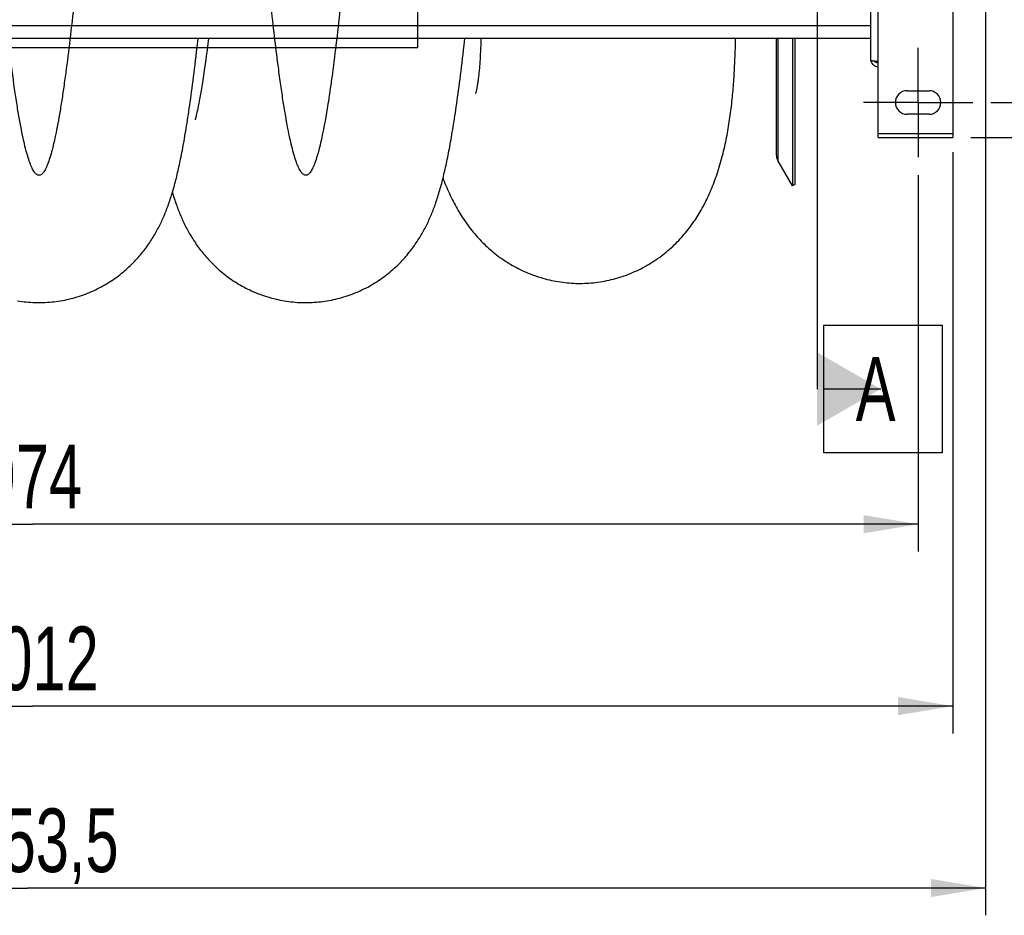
# Model space of a CAD drawing. Extents: x 0 to 420, y -49 to 297.
# Tile 4 of 20: x 189 to 243, y 24 to 73. Entities that reach past the tile are written whole.
import ezdxf

# ---------------------------------------------------------------- set-up
doc = ezdxf.new("R2010")
doc.units = 0
doc.header["$LTSCALE"] = 23.1
doc.linetypes.add('CENTER', pattern=[0.6, 0.375, -0.075, 0.075, -0.075])
doc.layers.get('0').update_dxf_attribs({"linetype": 'CONTINUOUS'})
for name, color, linetype in [('110528_DXF_CONTINUOUS_LINE', 7, 'CONTINUOUS'), ('110528_DXF_DIMENSION', 7, 'CONTINUOUS'), ('110536_DXF_AXIS', 7, 'CONTINUOUS'), ('110536_DXF_CONTINUOUS_LINE', 7, 'CONTINUOUS'), ('110652_DXF_CONTINUOUS_LINE', 7, 'CONTINUOUS'), ('110802_DXF_CONTINUOUS_LINE', 7, 'CONTINUOUS'), ('ASE_85_125-10_DXF_DIMENSIO', 7, 'CONTINUOUS'), ('HOSE_125_10_DXF_CONTINUOUS', 7, 'CONTINUOUS')]:
    doc.layers.add(name, color=color, linetype=linetype)
doc.styles.get("Standard").update_dxf_attribs({"font": 'txt', "width": 0.7})
doc.dimstyles.new('DIMSTYLE_1', dxfattribs={"dimtxt": 3.5, "dimasz": 3, "dimexe": 1.5, "dimexo": 1, "dimgap": 0.875, "dimtad": 1, "dimdec": 3, "dimlfac": 10, "dimtxsty": 'STANDARD', "dimblk": '_ARROW_FILLED', "dimblk1": '_ARROW_FILLED', "dimblk2": '_ARROW_FILLED', "dimcen": 0.09, "dimazin": 3, "dimtp": 1.2, "dimtm": 1.2, "dimtfac": 1, "dimtdec": 3, "dimtofl": 0, "dimtmove": 0, "dimatfit": 3, "dimtolj": 1})
doc.dimstyles.new('DIMSTYLE_2', dxfattribs={"dimtxt": 3.5, "dimasz": 3, "dimexe": 1.5, "dimexo": 1, "dimgap": 0.875, "dimtad": 1, "dimdec": 3, "dimlfac": 10, "dimtxsty": 'STANDARD', "dimblk": '_ARROW_FILLED', "dimblk1": '_ARROW_FILLED', "dimblk2": '_ARROW_FILLED', "dimcen": 0.09, "dimazin": 3, "dimtp": 0.8, "dimtm": 0.8, "dimtfac": 1, "dimtdec": 3, "dimtofl": 0, "dimtmove": 0, "dimatfit": 3, "dimtolj": 1})

# ---------------------------------------------------------------- blocks, each defined once
blk = doc.blocks.new('_ARROW_FILLED')
at = {"color": 0, "linetype": 'BYBLOCK'}
blk.add_solid([(0, 0), (-1, 0.167), (-1, -0.167)], dxfattribs=at)
blk = doc.blocks.new('*D1')
at = {"layer": 'ASE_85_125-10_DXF_DIMENSIO', "color": 2, "linetype": 'CONTINUOUS'}
for p, q in [((136.554, 85.126), (136.554, 23.82)), ((241.904, 79.943), (241.904, 23.82)), ((136.554, 25.32), (189.229, 25.32)), ((241.904, 25.32), (189.229, 25.32))]:
    blk.add_line(p, q, dxfattribs=at)
at = {"layer": 'ASE_85_125-10_DXF_DIMENSIO', "color": 2, "linetype": 'CONTINUOUS', "xscale": 3, "yscale": 3, "zscale": 3, "rotation": 180}
blk.add_blockref('_ARROW_FILLED', (136.554, 25.32), dxfattribs=at)
at = {"layer": 'ASE_85_125-10_DXF_DIMENSIO', "color": 2, "linetype": 'CONTINUOUS', "xscale": 3, "yscale": 3, "zscale": 3}
blk.add_blockref('_ARROW_FILLED', (241.904, 25.32), dxfattribs=at)
at = {"layer": 'ASE_85_125-10_DXF_DIMENSIO', "color": 2, "linetype": 'CONTINUOUS', "insert": (189.229, 29.695), "char_height": 3.5, "width": 21.375, "attachment_point": 2}
blk.add_mtext('1053,5', dxfattribs=at)
blk = doc.blocks.new('*D2')
at = {"layer": 'ASE_85_125-10_DXF_DIMENSIO', "color": 2, "linetype": 'CONTINUOUS'}
for p, q in [((138.904, 65.774), (138.904, 33.82)), ((240.104, 65.774), (240.104, 33.82)), ((138.904, 35.32), (189.504, 35.32)), ((240.104, 35.32), (189.504, 35.32))]:
    blk.add_line(p, q, dxfattribs=at)
at = {"layer": 'ASE_85_125-10_DXF_DIMENSIO', "color": 2, "linetype": 'CONTINUOUS', "xscale": 3, "yscale": 3, "zscale": 3, "rotation": 180}
blk.add_blockref('_ARROW_FILLED', (138.904, 35.32), dxfattribs=at)
at = {"layer": 'ASE_85_125-10_DXF_DIMENSIO', "color": 2, "linetype": 'CONTINUOUS', "xscale": 3, "yscale": 3, "zscale": 3}
blk.add_blockref('_ARROW_FILLED', (240.104, 35.32), dxfattribs=at)
at = {"layer": 'ASE_85_125-10_DXF_DIMENSIO', "color": 2, "linetype": 'CONTINUOUS', "insert": (189.504, 39.695), "char_height": 3.5, "width": 14.25, "attachment_point": 2}
blk.add_mtext('1012', dxfattribs=at)
blk = doc.blocks.new('*D3')
at = {"layer": 'ASE_85_125-10_DXF_DIMENSIO', "color": 2, "linetype": 'CONTINUOUS'}
for p, q in [((140.804, 64.501), (140.804, 43.82)), ((238.204, 64.501), (238.204, 43.82)), ((140.804, 45.32), (189.504, 45.32)), ((238.204, 45.32), (189.504, 45.32))]:
    blk.add_line(p, q, dxfattribs=at)
at = {"layer": 'ASE_85_125-10_DXF_DIMENSIO', "color": 2, "linetype": 'CONTINUOUS', "xscale": 3, "yscale": 3, "zscale": 3, "rotation": 180}
blk.add_blockref('_ARROW_FILLED', (140.804, 45.32), dxfattribs=at)
at = {"layer": 'ASE_85_125-10_DXF_DIMENSIO', "color": 2, "linetype": 'CONTINUOUS', "xscale": 3, "yscale": 3, "zscale": 3}
blk.add_blockref('_ARROW_FILLED', (238.204, 45.32), dxfattribs=at)
at = {"layer": 'ASE_85_125-10_DXF_DIMENSIO', "color": 2, "linetype": 'CONTINUOUS', "insert": (189.504, 49.695), "char_height": 3.5, "width": 12.375, "attachment_point": 2}
blk.add_mtext('974', dxfattribs=at)
blk = doc.blocks.new('*D4')
at = {"layer": 'ASE_85_125-10_DXF_DIMENSIO', "color": 2, "linetype": 'CONTINUOUS'}
for p, q in [((241.104, 121.428), (265.404, 121.428)), ((263.904, 121.428), (263.904, 94.001)), ((263.904, 66.574), (263.904, 94.001)), ((241.104, 66.574), (265.404, 66.574))]:
    blk.add_line(p, q, dxfattribs=at)
at = {"layer": 'ASE_85_125-10_DXF_DIMENSIO', "color": 2, "linetype": 'CONTINUOUS', "xscale": 3, "yscale": 3, "zscale": 3}
for p, rotation in [((263.904, 121.428), 90), ((263.904, 66.574), 270)]:
    blk.add_blockref('_ARROW_FILLED', p, dxfattribs=dict(at, rotation=rotation))
at = {"layer": 'ASE_85_125-10_DXF_DIMENSIO', "color": 2, "linetype": 'CONTINUOUS', "insert": (259.529, 94.001), "char_height": 3.5, "width": 26.25, "attachment_point": 2, "rotation": 90}
blk.add_mtext('548,533', dxfattribs=at)
blk = doc.blocks.new('*D5')
at = {"layer": 'ASE_85_125-10_DXF_DIMENSIO', "color": 2, "linetype": 'CONTINUOUS'}
for p, q in [((242.204, 119.501), (255.404, 119.501)), ((253.904, 119.501), (253.904, 94.001)), ((253.904, 68.501), (253.904, 94.001)), ((242.204, 68.501), (255.404, 68.501))]:
    blk.add_line(p, q, dxfattribs=at)
at = {"layer": 'ASE_85_125-10_DXF_DIMENSIO', "color": 2, "linetype": 'CONTINUOUS', "xscale": 3, "yscale": 3, "zscale": 3}
for p, rotation in [((253.904, 119.501), 90), ((253.904, 68.501), 270)]:
    blk.add_blockref('_ARROW_FILLED', p, dxfattribs=dict(at, rotation=rotation))
at = {"layer": 'ASE_85_125-10_DXF_DIMENSIO', "color": 2, "linetype": 'CONTINUOUS', "insert": (249.529, 94.001), "char_height": 3.5, "width": 10.875, "attachment_point": 2, "rotation": 90}
blk.add_mtext('510', dxfattribs=at)

msp = doc.modelspace()

# ---------------------------------------------------------------- linework, layer by layer
at = {"layer": '110528_DXF_CONTINUOUS_LINE', "color": 7, "linetype": 'CONTINUOUS'}
for p, q in [((230.40135, 72.01069), (230.40135, 65.63499)), ((231.28747, 72.01069), (231.28747, 63.92601)), ((231.28747, 63.92601), (230.48843, 65.30999)), ((231.41737, 64.00101), (231.28747, 63.92601))]:
    msp.add_line(p, q, dxfattribs=at)
at = {"layer": '110528_DXF_CONTINUOUS_LINE', "color": 9, "linetype": 'CONTINUOUS'}
msp.add_line((230.48843, 72.01069), (230.48843, 65.30999), dxfattribs=at)
at = {"layer": '110528_DXF_CONTINUOUS_LINE', "color": 3, "linetype": 'CONTINUOUS'}
msp.add_line((231.41737, 72.01069), (231.41737, 64.00101), dxfattribs=at)
at = {"layer": '110528_DXF_CONTINUOUS_LINE', "color": 7, "linetype": 'CONTINUOUS'}
msp.add_arc((231.05135, 65.63499), 0.65, 180, 210, dxfattribs=at)
at = {"layer": '110528_DXF_DIMENSION', "color": 2, "linetype": 'CONTINUOUS'}
for p, q in [((232.6491, 135.25044), (232.6491, 52.75159)), ((233.0241, 56.25159), (239.5241, 56.25159)), ((233.0241, 49.25159), (233.0241, 56.25159)), ((239.5241, 56.25159), (239.5241, 49.25159)), ((236.1491, 52.75159), (233.0241, 52.75159)), ((239.5241, 49.25159), (233.0241, 49.25159))]:
    msp.add_line(p, q, dxfattribs=at)
msp.add_solid([(232.6491, 50.73086), (232.6491, 54.77232), (236.1491, 52.75159)], dxfattribs=at)
at = {"layer": '110536_DXF_AXIS', "color": 7, "linetype": 'CENTER'}
for q in [(238.2036, 71.50102), (235.20359, 68.50101), (241.20361, 68.50101), (238.2036, 65.501)]:
    msp.add_line((238.2036, 68.50101), q, dxfattribs=at)
at = {"layer": '110536_DXF_CONTINUOUS_LINE', "color": 3, "linetype": 'CONTINUOUS'}
for p, q in [((235.6036, 70.80897), (235.6036, 106.50101)), ((240.1036, 77.79571), (240.1036, 66.57435)), ((236.0036, 66.57435), (236.0036, 70.74876)), ((237.6036, 69.15101), (238.8036, 69.15101)), ((238.8036, 67.85101), (237.6036, 67.85101)), ((236.0036, 66.57436), (240.1036, 66.57436))]:
    msp.add_line(p, q, dxfattribs=at)
at = {"layer": '110536_DXF_CONTINUOUS_LINE', "color": 9, "linetype": 'CONTINUOUS'}
for p, q in [((236.0036, 70.74876), (236.0036, 80.98967)), ((240.1036, 66.77436), (236.0036, 66.77436))]:
    msp.add_line(p, q, dxfattribs=at)
at = {"layer": '110536_DXF_CONTINUOUS_LINE', "color": 3, "linetype": 'CONTINUOUS'}
for centre, radius, start, end in [((235.99505, 70.86635), 0.39145, 189.344649, 190.10915), ((237.6036, 68.50101), 0.65, 90, 270), ((238.8036, 68.50101), 0.65, 270, 90)]:
    msp.add_arc(centre, radius, start, end, dxfattribs=at)
for points, knots in [([(236.0036, 70.74876), (235.95256, 70.75365), (235.87841, 70.76074), (235.7842, 70.77084), (235.72417, 70.77822), (235.67541, 70.78521), (235.63768, 70.79277), (235.61641, 70.79835), (235.6036, 70.80538), (235.6036, 70.80897)], [0, 0, 0, 0, 0.37771184, 0.54853637, 0.69852876, 0.82207755, 0.91471109, 0.97358369, 1, 1, 1, 1]), ([(235.60967, 70.79764), (235.61772, 70.7525), (235.6502, 70.66417), (235.74144, 70.55696), (235.86405, 70.48694), (235.95731, 70.47077), (236.0036, 70.47077)], [0, 0, 0, 0, 0.24875061, 0.49833507, 0.74886161, 1, 1, 1, 1])]:
    msp.add_open_spline(points, degree=3, knots=knots, dxfattribs=at)
at = {"layer": '110536_DXF_CONTINUOUS_LINE', "color": 7, "linetype": 'CONTINUOUS'}
msp.add_open_spline([(236.0036, 70.66854), (235.96942, 70.66854), (235.90003, 70.68641), (235.84878, 70.7366), (235.83135, 70.76581)], degree=3, knots=[0, 0, 0, 0, 0.50119096, 1, 1, 1, 1], dxfattribs=at)
at = {"layer": '110652_DXF_CONTINUOUS_LINE', "color": 9, "linetype": 'CONTINUOUS'}
for q in [(210.70135, 96.1832), (148.40135, 71.50101)]:
    msp.add_line((210.70135, 71.50101), q, dxfattribs=at)
at = {"layer": '110652_DXF_CONTINUOUS_LINE', "color": 3, "linetype": 'CONTINUOUS'}
msp.add_line((199.11784, 71.50101), (198.55624, 71.50101), dxfattribs=at)
at = {"layer": '110802_DXF_CONTINUOUS_LINE', "color": 9, "linetype": 'CONTINUOUS'}
msp.add_line((235.6036, 72.71069), (143.4036, 72.71069), dxfattribs=at)
at = {"layer": '110802_DXF_CONTINUOUS_LINE', "color": 7, "linetype": 'CONTINUOUS'}
msp.add_line((235.6036, 72.01069), (143.4036, 72.01069), dxfattribs=at)
at = {"layer": 'HOSE_125_10_DXF_CONTINUOUS', "color": 9, "linetype": 'CONTINUOUS'}
for q in [(210.70135, 96.1832), (148.40135, 71.50101)]:
    msp.add_line((210.70135, 71.50101), q, dxfattribs=at)
at = {"layer": 'HOSE_125_10_DXF_CONTINUOUS', "color": 7, "linetype": 'CONTINUOUS'}
for p, q in [((199.18282, 72.01069), (199.14781, 71.73342)), ((214.16382, 72.01069), (214.15868, 71.8485)), ((228.16227, 71.75499), (228.16885, 72.01069)), ((199.14781, 71.73342), (199.10191, 71.37875)), ((214.14424, 71.46722), (214.13662, 71.29764)), ((214.15164, 71.65053), (214.14424, 71.46722)), ((214.15868, 71.8485), (214.15164, 71.65053)), ((199.05682, 71.03983), (199.01271, 70.71759)), ((199.10191, 71.37875), (199.05682, 71.03983)), ((214.1208, 70.99562), (214.11295, 70.86376)), ((214.12879, 71.14109), (214.1208, 70.99562)), ((214.13662, 71.29764), (214.12879, 71.14109)), ((198.96969, 70.41248), (198.92797, 70.12531)), ((199.01271, 70.71759), (198.96969, 70.41248)), ((214.07858, 70.39405), (214.06921, 70.28709)), ((214.08717, 70.49858), (214.07858, 70.39405)), ((214.09504, 70.60177), (214.08717, 70.49858)), ((214.10528, 70.74633), (214.09504, 70.60177)), ((214.11295, 70.86376), (214.10528, 70.74633)), ((198.88769, 69.85644), (198.84892, 69.6056)), ((198.92797, 70.12531), (198.88769, 69.85644)), ((214.0275, 69.88894), (214.02001, 69.82796)), ((214.0348, 69.95118), (214.0275, 69.88894)), ((214.04213, 70.01653), (214.0348, 69.95118)), ((214.0493, 70.08321), (214.04213, 70.01653)), ((214.05623, 70.15065), (214.0493, 70.08321)), ((214.06278, 70.21767), (214.05623, 70.15065)), ((214.06921, 70.28709), (214.06278, 70.21767)), ((198.81169, 69.37227), (198.77596, 69.15546)), ((198.84892, 69.6056), (198.81169, 69.37227)), ((213.94567, 69.34245), (213.93713, 69.29761)), ((213.95414, 69.38871), (213.94567, 69.34245)), ((213.96246, 69.43616), (213.95414, 69.38871)), ((213.97094, 69.48663), (213.96246, 69.43616)), ((213.97939, 69.53912), (213.97094, 69.48663)), ((213.98777, 69.59356), (213.97939, 69.53912)), ((213.99615, 69.65045), (213.98777, 69.59356)), ((214.00433, 69.70864), (213.99615, 69.65045)), ((214.01229, 69.76784), (214.00433, 69.70864)), ((214.02001, 69.82796), (214.01229, 69.76784)), ((198.70916, 68.76938), (198.6782, 68.59939)), ((198.74176, 68.95459), (198.70916, 68.76938)), ((198.77596, 69.15546), (198.74176, 68.95459)), ((213.86838, 69.00193), (213.86753, 68.99918)), ((213.89909, 69.11911), (213.89267, 69.09239)), ((213.90606, 69.14931), (213.89909, 69.11911)), ((213.91351, 69.1828), (213.90606, 69.14931)), ((213.92123, 69.2188), (213.91351, 69.1828)), ((213.9291, 69.25699), (213.92123, 69.2188)), ((213.93713, 69.29761), (213.9291, 69.25699)), ((198.62137, 68.30318), (198.59569, 68.17636)), ((198.64892, 68.44416), (198.62137, 68.30318)), ((198.6782, 68.59939), (198.64892, 68.44416)), ((198.51271, 67.79986), (198.49696, 67.73491)), ((198.53046, 67.87577), (198.51271, 67.79986)), ((198.55021, 67.96334), (198.53046, 67.87577)), ((198.57195, 68.06324), (198.55021, 67.96334)), ((198.59569, 68.17636), (198.57195, 68.06324))]:
    msp.add_line(p, q, dxfattribs=at)
for points in [[(189.86463, 57.50109), (189.96923, 57.50185), (190.08893, 57.50459), (190.20857, 57.50933), (190.32813, 57.51606), (190.44756, 57.52478), (190.56681, 57.53549), (190.68585, 57.54818), (190.80465, 57.56285), (190.92314, 57.57949), (191.04131, 57.59809), (191.15911, 57.61865), (191.27649, 57.64115), (191.39342, 57.66558), (191.50986, 57.69194), (191.62577, 57.7202), (191.7411, 57.75036), (191.85584, 57.78239), (191.96991, 57.81628), (192.0833, 57.85201), (192.19598, 57.88957), (192.30787, 57.92892), (192.41897, 57.97006), (192.52924, 58.01295), (192.6386, 58.05757), (192.74702, 58.10387), (192.85448, 58.15185), (192.96089, 58.20144), (193.06623, 58.25263), (193.17048, 58.30538), (193.27355, 58.35962), (193.37543, 58.41535), (193.47611, 58.47252), (193.57548, 58.53104), (193.67353, 58.59089), (193.77024, 58.65203), (193.8655, 58.71436), (193.95929, 58.77782), (194.05161, 58.84238), (194.14236, 58.90794), (194.23155, 58.97445), (194.31918, 59.04187), (194.40519, 59.11011), (194.48959, 59.17914), (194.57239, 59.24891), (194.65353, 59.31933), (194.73304, 59.39035), (194.81091, 59.46195), (194.88713, 59.53402), (194.96168, 59.60651), (195.03461, 59.67941), (195.10591, 59.75264), (195.17557, 59.82615), (195.24364, 59.89992), (195.3102, 59.97399), (195.37527, 60.0483), (195.43886, 60.12285), (195.50105, 60.19764), (195.56189, 60.27271), (195.62136, 60.34799), (195.67941, 60.42335), (195.7361, 60.4988), (195.79141, 60.57428), (195.84523, 60.64956), (195.89756, 60.72458), (195.94846, 60.79934), (195.99789, 60.87371), (196.0458, 60.94753), (196.09232, 61.02089), (196.1376, 61.09401), (196.18168, 61.16684), (196.2246, 61.2394), (196.26655, 61.31197), (196.30758, 61.38457), (196.34769, 61.45717), (196.38704, 61.53003), (196.42567, 61.6032), (196.46357, 61.67662), (196.50083, 61.75047), (196.5375, 61.82483), (196.57356, 61.89963), (196.60898, 61.97481), (196.64377, 62.05038), (196.67797, 62.12636), (196.71153, 62.20265), (196.74446, 62.27926), (196.7768, 62.35622), (196.80854, 62.4335), (196.83968, 62.51108), (196.87027, 62.58902), (196.90039, 62.66753), (196.93004, 62.74658), (196.95925, 62.82627), (196.98816, 62.9069), (197.01679, 62.9886), (197.04514, 63.07135), (197.07324, 63.15528), (197.10116, 63.24058), (197.12887, 63.32717), (197.15627, 63.41478), (197.18338, 63.50344), (197.21022, 63.59322), (197.23672, 63.6839), (197.26289, 63.77546), (197.28877, 63.86801), (197.31437, 63.96156), (197.33968, 64.05612), (197.36475, 64.15178), (197.3896, 64.24864), (197.41425, 64.34678), (197.43872, 64.44622), (197.46301, 64.54701), (197.48715, 64.64921), (197.51114, 64.75285), (197.53498, 64.85793), (197.55867, 64.96446), (197.58224, 65.07251), (197.6057, 65.18216), (197.62906, 65.29338), (197.65233, 65.40629), (197.67555, 65.52109), (197.69875, 65.63787), (197.72192, 65.75663), (197.74508, 65.87752), (197.76823, 66.00054), (197.7914, 66.12577), (197.81461, 66.25347), (197.83788, 66.38368), (197.86121, 66.51645), (197.88463, 66.65198), (197.90814, 66.79035), (197.93175, 66.9316), (197.95549, 67.07592), (197.97934, 67.22334), (198.00333, 67.37396), (198.0275, 67.52811), (198.05185, 67.68588), (198.07638, 67.84732), (198.10112, 68.01271), (198.12609, 68.18214), (198.15127, 68.35569), (198.17671, 68.53366), (198.20241, 68.71618), (198.22837, 68.9033), (198.2546, 69.09519), (198.28111, 69.29204), (198.3079, 69.49385), (198.33495, 69.70056), (198.36226, 69.91225), (198.38984, 70.12899), (198.41765, 70.3507), (198.44571, 70.57751), (198.47401, 70.80944), (198.50252, 71.04623), (198.53127, 71.28814), (198.56023, 71.53503), (198.61498, 72.01069)], [(204.53157, 57.50102), (204.63605, 57.50178), (204.75562, 57.50452), (204.87511, 57.50924), (204.99449, 57.51595), (205.11374, 57.52465), (205.2328, 57.53532), (205.35163, 57.54797), (205.47021, 57.5626), (205.58849, 57.57918), (205.70644, 57.59772), (205.82403, 57.61821), (205.9412, 57.64063), (206.05793, 57.66499), (206.17418, 57.69126), (206.2899, 57.71943), (206.40506, 57.74948), (206.51963, 57.78142), (206.63354, 57.8152), (206.74678, 57.85083), (206.85931, 57.88827), (206.97105, 57.92751), (207.082, 57.96852), (207.19211, 58.01128), (207.30131, 58.05575), (207.40957, 58.1019), (207.51688, 58.14973), (207.62314, 58.19917), (207.72835, 58.2502), (207.83248, 58.30279), (207.93544, 58.35688), (208.03722, 58.41244), (208.1378, 58.46945), (208.23709, 58.52782), (208.33508, 58.58752), (208.43175, 58.64852), (208.52698, 58.71071), (208.62076, 58.77405), (208.71309, 58.8385), (208.80387, 58.90395), (208.89309, 58.97036), (208.98076, 59.0377), (209.06683, 59.10587), (209.1513, 59.17482), (209.23417, 59.24453), (209.3154, 59.3149), (209.395, 59.38589), (209.47298, 59.45746), (209.54931, 59.52951), (209.62398, 59.602), (209.69704, 59.67491), (209.76844, 59.74814), (209.83822, 59.82166), (209.90639, 59.89542), (209.97294, 59.96936), (210.0379, 60.04344), (210.10129, 60.11763), (210.16311, 60.19185), (210.22338, 60.26607), (210.28214, 60.34027), (210.3394, 60.4144), (210.39516, 60.4884), (210.44948, 60.56227), (210.50247, 60.63608), (210.55413, 60.70981), (210.6045, 60.78343), (210.65369, 60.85706), (210.70172, 60.93067), (210.74861, 61.00425), (210.79445, 61.07787), (210.83926, 61.15155), (210.88306, 61.22526), (210.9259, 61.29906), (210.96782, 61.37297), (211.00883, 61.44696), (211.04895, 61.52103), (211.0882, 61.59518), (211.1266, 61.66942), (211.16415, 61.7437), (211.20087, 61.81802), (211.2368, 61.89239), (211.27194, 61.96683), (211.30631, 62.04127), (211.33994, 62.11578), (211.37295, 62.19058), (211.40533, 62.26563), (211.43713, 62.34099), (211.46851, 62.41704), (211.49949, 62.49385), (211.53008, 62.5714), (211.56038, 62.64998), (211.59045, 62.72974), (211.62025, 62.81063), (211.64977, 62.89262), (211.67905, 62.97586), (211.70808, 63.0603), (211.73674, 63.14563), (211.76502, 63.2318), (211.79298, 63.31896), (211.82056, 63.40695), (211.84779, 63.4958), (211.87468, 63.58559), (211.90124, 63.67625), (211.92746, 63.76781), (211.95338, 63.86033), (211.97899, 63.95376), (212.0043, 64.04813), (212.02934, 64.14349), (212.05409, 64.2398), (212.07857, 64.33706), (212.1028, 64.43533), (212.1268, 64.53468), (212.15057, 64.63508), (212.17414, 64.73662), (212.19755, 64.83949), (212.22082, 64.94375), (212.24395, 65.04942), (212.26701, 65.15671), (212.28998, 65.26568), (212.31289, 65.37636), (212.33577, 65.48893), (212.35864, 65.60346), (212.38148, 65.71999), (212.40435, 65.83869), (212.42723, 65.95959), (212.45015, 66.08277), (212.47314, 66.20847), (212.49622, 66.3368), (212.51938, 66.46776), (212.54262, 66.60145), (212.56596, 66.73793), (212.5894, 66.87725), (212.61293, 67.01946), (212.63656, 67.16457), (212.6603, 67.31269), (212.68417, 67.46399), (212.70818, 67.61851), (212.73232, 67.77633), (212.75661, 67.93762), (212.78105, 68.10232), (212.80565, 68.27062), (212.83048, 68.44304), (212.85554, 68.61965), (212.88083, 68.80054), (212.90644, 68.98636), (212.93235, 69.17717), (212.95858, 69.37311), (212.98521, 69.57485), (213.01227, 69.78279), (213.03973, 69.99678), (213.06756, 70.21678), (213.09581, 70.4433), (213.12444, 70.67607), (213.15328, 70.91374), (213.18233, 71.15643), (213.21159, 71.40415), (213.24087, 71.65531), (213.28162, 72.01069)], [(228.14885, 71.3213), (228.15357, 71.46319), (228.16227, 71.75499)], [(219.61958, 58.55711), (219.72843, 58.55829), (219.85293, 58.56162), (219.97736, 58.56704), (220.1017, 58.57457), (220.22591, 58.58419), (220.34992, 58.59591), (220.47371, 58.60971), (220.59723, 58.6256), (220.72043, 58.64357), (220.84328, 58.6636), (220.96575, 58.68569), (221.08776, 58.70983), (221.20929, 58.736), (221.33031, 58.76419), (221.45076, 58.79439), (221.57062, 58.82658), (221.68985, 58.86076), (221.8084, 58.89689), (221.92625, 58.93497), (222.04337, 58.97497), (222.15969, 59.01688), (222.2752, 59.06067), (222.38985, 59.10632), (222.50352, 59.15378), (222.6162, 59.20301), (222.72786, 59.25399), (222.83837, 59.30665), (222.94769, 59.36095), (223.05582, 59.41686), (223.16273, 59.47435), (223.26837, 59.53336), (223.37276, 59.59389), (223.47598, 59.65595), (223.57803, 59.71954), (223.67889, 59.78462), (223.77862, 59.85121), (223.87725, 59.91935), (223.97473, 59.98896), (224.071, 60.06), (224.16606, 60.13246), (224.25988, 60.20629), (224.35231, 60.28136), (224.44334, 60.35764), (224.53297, 60.43509), (224.62105, 60.51356), (224.70757, 60.593), (224.79255, 60.67338), (224.87586, 60.75454), (224.95749, 60.83642), (225.03748, 60.919), (225.11581, 61.00221), (225.19248, 61.086), (225.26754, 61.17035), (225.34101, 61.25525), (225.41292, 61.34067), (225.4833, 61.42659), (225.55217, 61.51299), (225.61954, 61.59983), (225.68546, 61.68711), (225.74997, 61.77484), (225.81306, 61.86295), (225.8748, 61.95148), (225.93535, 62.04064), (225.99475, 62.13043), (226.05299, 62.22084), (226.11016, 62.31195), (226.16629, 62.40379), (226.22136, 62.49634), (226.27545, 62.58967), (226.32856, 62.68379), (226.38071, 62.77871), (226.43192, 62.87443), (226.48216, 62.97091), (226.53149, 63.06824), (226.58003, 63.16662), (226.62776, 63.266), (226.67471, 63.3665), (226.7211, 63.46855), (226.767, 63.57237), (226.8123, 63.67783), (226.85698, 63.78486), (226.90108, 63.89362), (226.94456, 64.00405), (226.98725, 64.11577), (227.02908, 64.22851), (227.07017, 64.34265), (227.11074, 64.45875), (227.15085, 64.57708), (227.19042, 64.69746), (227.22935, 64.81977), (227.2678, 64.94459), (227.30559, 65.0714), (227.34218, 65.19841), (227.37748, 65.32507), (227.4117, 65.45196), (227.44486, 65.57898), (227.47703, 65.70631), (227.50817, 65.83371), (227.5381, 65.96033), (227.56679, 66.08579), (227.59435, 66.21038), (227.62085, 66.33425), (227.64629, 66.4572), (227.67077, 66.57938), (227.6944, 66.70141), (227.71722, 66.82333), (227.73923, 66.94507), (227.76055, 67.06708), (227.7812, 67.18947), (227.80116, 67.31213), (227.82047, 67.43521), (227.83916, 67.55886), (227.85721, 67.68291), (227.87459, 67.80709), (227.89132, 67.9314), (227.90741, 68.05585), (227.92285, 68.18021), (227.93768, 68.30461), (227.9519, 68.42889), (227.96544, 68.55242), (227.97825, 68.67477), (227.99047, 68.79639), (228.0022, 68.91794), (228.01348, 69.03964), (228.02423, 69.1612), (228.03445, 69.28249), (228.04419, 69.40327), (228.05349, 69.52386), (228.06242, 69.64493), (228.07092, 69.76655), (228.07904, 69.88868), (228.08687, 70.01185), (228.09441, 70.13616), (228.10164, 70.26153), (228.10852, 70.38819), (228.11509, 70.51609), (228.12138, 70.64535), (228.12742, 70.77648), (228.13317, 70.90954), (228.13864, 71.04451), (228.14885, 71.3213)], [(213.89267, 69.09239), (213.88674, 69.06858), (213.88411, 69.05828), (213.88183, 69.04958), (213.87984, 69.0421), (213.87791, 69.03501), (213.87596, 69.02796), (213.87409, 69.02133), (213.87238, 69.01537), (213.87082, 69.01004), (213.86943, 69.0054), (213.86838, 69.00193)], [(198.49696, 67.73491), (198.48324, 67.68038), (198.47716, 67.65687), (198.47161, 67.6358), (198.46659, 67.6171), (198.46212, 67.60075), (198.4582, 67.58669), (198.45485, 67.57489), (198.45208, 67.5653), (198.4499, 67.55792), (198.44873, 67.55403)], [(212.07748, 64.33269), (212.09506, 64.28599), (212.14024, 64.16916), (212.18611, 64.05365), (212.23273, 63.93933), (212.28013, 63.82619), (212.32824, 63.71438), (212.3771, 63.60383), (212.42674, 63.4945), (212.47709, 63.38654), (212.52816, 63.27994), (212.57999, 63.17461), (212.63252, 63.07066), (212.68578, 62.96805), (212.73979, 62.86672), (212.79452, 62.76672), (212.84997, 62.66806), (212.90618, 62.57063), (212.96319, 62.47437), (213.02096, 62.37936), (213.07957, 62.28545), (213.13931, 62.19222), (213.20021, 62.09961), (213.26228, 62.00767), (213.32575, 61.9161), (213.39084, 61.82467), (213.45739, 61.73364), (213.52513, 61.64347), (213.59406, 61.55413), (213.66421, 61.46566), (213.73519, 61.37852), (213.80683, 61.29292), (213.87931, 61.20861), (213.95276, 61.12545), (214.02712, 61.04349), (214.10246, 60.96267), (214.17913, 60.88264), (214.2572, 60.80333), (214.33663, 60.72485), (214.41751, 60.64712), (214.49992, 60.57013), (214.58382, 60.49396), (214.66914, 60.41869), (214.75589, 60.34437), (214.84408, 60.27102), (214.93364, 60.19872), (215.02458, 60.12751), (215.11689, 60.05742), (215.21054, 59.98849), (215.30553, 59.92078), (215.40185, 59.85429), (215.49945, 59.78909), (215.59833, 59.72522), (215.69849, 59.66269), (215.79988, 59.60156), (215.90249, 59.54185), (216.00632, 59.48359), (216.11132, 59.42683), (216.21747, 59.3716), (216.32475, 59.31793), (216.43313, 59.26586), (216.54257, 59.21542), (216.65305, 59.16663), (216.76453, 59.11954), (216.87698, 59.07417), (216.99037, 59.03054), (217.10465, 58.9887), (217.2198, 58.94866), (217.33577, 58.91045), (217.45251, 58.8741), (217.56997, 58.83964), (217.68814, 58.80707), (217.80694, 58.77644), (217.92632, 58.74775), (218.04626, 58.72102), (218.1667, 58.69627), (218.28758, 58.67351), (218.4089, 58.65275), (218.53059, 58.63401), (218.65262, 58.6173), (218.77496, 58.60261), (218.89757, 58.58996), (219.0204, 58.57936), (219.14343, 58.57081), (219.26661, 58.56431), (219.3899, 58.55988), (219.51327, 58.5575), (219.61959, 58.55711)], [(197.19816, 63.55289), (197.20648, 63.52486), (197.23678, 63.42536), (197.26714, 63.32816), (197.29756, 63.23316), (197.32778, 63.14111), (197.35766, 63.0523), (197.38733, 62.96618), (197.41692, 62.88229), (197.44636, 62.80073), (197.47572, 62.72122), (197.50535, 62.6428), (197.53524, 62.56543), (197.56541, 62.48906), (197.59622, 62.41279), (197.6278, 62.33635), (197.66007, 62.25999), (197.69307, 62.18367), (197.72688, 62.10726), (197.76146, 62.03085), (197.79671, 61.95475), (197.83266, 61.87892), (197.86932, 61.80337), (197.90654, 61.72838), (197.94429, 61.65408), (197.98263, 61.58031), (198.02162, 61.50698), (198.06124, 61.43415), (198.10152, 61.36174), (198.14269, 61.2894), (198.18475, 61.21717), (198.22772, 61.14502), (198.27188, 61.07254), (198.31729, 60.99972), (198.36395, 60.92661), (198.41207, 60.85297), (198.46177, 60.77868), (198.51302, 60.70392), (198.56572, 60.62887), (198.61993, 60.55355), (198.67566, 60.478), (198.73275, 60.40253), (198.79121, 60.32717), (198.85106, 60.25193), (198.91219, 60.17703), (198.97454, 60.10256), (199.03818, 60.02846), (199.10321, 59.9547), (199.16961, 59.8813), (199.23742, 59.80829), (199.30677, 59.73557), (199.3777, 59.66316), (199.4502, 59.59111), (199.52441, 59.51937), (199.60039, 59.44791), (199.67812, 59.37684), (199.75755, 59.30626), (199.83871, 59.2362), (199.9216, 59.16673), (200.00611, 59.09797), (200.09225, 59.02999), (200.18002, 58.96282), (200.2693, 58.8966), (200.36009, 58.83137), (200.45238, 58.76718), (200.54609, 58.70412), (200.64121, 58.64222), (200.73773, 58.58153), (200.83556, 58.52213), (200.9347, 58.46405), (201.03513, 58.40732), (201.13676, 58.35203), (201.23956, 58.29821), (201.34352, 58.24588), (201.44856, 58.19511), (201.55464, 58.14592), (201.66175, 58.09834), (201.76982, 58.05242), (201.87883, 58.00819), (201.98874, 57.96565), (202.09947, 57.92486), (202.21101, 57.88583), (202.32333, 57.84858), (202.43635, 57.81315), (202.55003, 57.77955), (202.66435, 57.7478), (202.77925, 57.71792), (202.8947, 57.68992), (203.01067, 57.66381), (203.12712, 57.63961), (203.244, 57.61732), (203.3613, 57.59697), (203.47895, 57.57855), (203.59693, 57.56207), (203.71521, 57.54755), (203.83373, 57.535), (203.95247, 57.5244), (204.07139, 57.51578), (204.19044, 57.50913), (204.30959, 57.50445), (204.42881, 57.50176), (204.53157, 57.50102)], [(188.68846, 57.59799), (188.8067, 57.57939), (188.92525, 57.56275), (189.04411, 57.54808), (189.16321, 57.5354), (189.28253, 57.5247), (189.40203, 57.51599), (189.52168, 57.50927), (189.64143, 57.50455), (189.76126, 57.50183), (189.86464, 57.50109)]]:
    msp.add_lwpolyline(points, dxfattribs=at)
at = {"layer": 'HOSE_125_10_DXF_CONTINUOUS', "color": 9, "linetype": 'CONTINUOUS'}
msp.add_open_spline([(217.20135, 74.6522), (217.07327, 75.87405), (216.81116, 78.56049), (216.43461, 82.81898), (216.03745, 87.62425), (215.64097, 92.61178), (215.30183, 96.90929), (215.02987, 100.30037), (214.81859, 102.88327), (214.60736, 105.39284), (214.39078, 107.87053), (214.16866, 110.28815), (213.9505, 112.51441), (213.74329, 114.47724), (213.54418, 116.21801), (213.3403, 117.83343), (213.15977, 119.09932), (213.01345, 120.00994), (212.90783, 120.61387), (212.80232, 121.16291), (212.6945, 121.66726), (212.58413, 122.12255), (212.47059, 122.52438), (212.35746, 122.85773), (212.24687, 123.11753), (212.1511, 123.28644), (212.07558, 123.38334), (212.02251, 123.43621), (211.96896, 123.4742), (211.91457, 123.49694), (211.85938, 123.50362), (211.80258, 123.49344), (211.74499, 123.46515), (211.68716, 123.41848), (211.62981, 123.35445), (211.54792, 123.23765), (211.44865, 123.0445), (211.33581, 122.75811), (211.22259, 122.40264), (211.10894, 121.97884), (210.99501, 121.48748), (210.87716, 120.91143), (210.75618, 120.24816), (210.5835, 119.19828), (210.39249, 117.85845), (210.18374, 116.20173), (209.98317, 114.45051), (209.77724, 112.49456), (209.56633, 110.34088), (209.35531, 108.05232), (209.05585, 104.64162), (208.69137, 100.22258), (208.25131, 94.67772), (207.88451, 90.03045), (207.57746, 86.23637), (207.3428, 83.41321), (207.10213, 80.62808), (206.866, 78.03811), (206.6417, 75.73152), (206.4259, 73.66442), (206.20486, 71.72689), (206.00967, 70.19598), (205.85162, 69.08417), (205.73715, 68.33905), (205.62279, 67.65606), (205.50588, 67.02242), (205.38614, 66.44351), (205.26296, 65.92471), (205.1402, 65.48528), (205.02023, 65.13277), (204.91705, 64.89449), (204.83583, 64.74851), (204.77867, 64.6634), (204.72139, 64.59569), (204.66369, 64.54534), (204.60507, 64.51257), (204.54358, 64.49794), (204.47951, 64.50465), (204.41527, 64.53412), (204.35252, 64.58438), (204.29044, 64.65492), (204.22858, 64.74578), (204.14022, 64.90501), (204.03299, 65.15809), (203.91071, 65.52493), (203.78792, 65.97223), (203.6647, 66.49881), (203.53713, 67.12342), (203.40618, 67.84888), (203.27217, 68.67727), (203.13799, 69.59005), (202.98079, 70.75392), (202.80395, 72.19253), (202.60332, 73.98021), (202.39738, 75.97031), (202.18643, 78.15534), (201.97538, 80.47117), (201.75801, 82.97006), (201.53489, 85.63537), (201.23963, 89.26587), (200.94791, 92.9505), (200.65502, 96.6532), (200.42626, 99.51992), (200.19752, 102.33317), (199.96291, 105.13696), (199.72229, 107.89637), (199.48615, 110.45623), (199.26184, 112.72955), (199.04612, 114.75994), (198.8252, 116.65596), (198.62989, 118.14908), (198.47164, 119.22889), (198.3572, 119.94888), (198.24289, 120.60606), (198.12605, 121.21252), (198.00644, 121.76293), (197.88339, 122.25197), (197.76082, 122.66125), (197.64105, 122.98413), (197.5376, 123.19783), (197.45593, 123.32422), (197.39867, 123.39512), (197.34108, 123.44867), (197.28267, 123.48473), (197.22302, 123.50251), (197.13558, 123.50001), (197.04895, 123.44748), (196.97261, 123.36656), (196.91052, 123.28061), (196.84876, 123.17439), (196.76081, 122.99408), (196.65374, 122.7154), (196.53123, 122.31824), (196.40828, 121.84096), (196.28495, 121.28485), (196.15733, 120.63052), (196.02633, 119.8753), (195.89226, 119.01725), (195.75804, 118.07583), (195.59471, 116.8333), (195.40647, 115.25819), (195.18927, 113.26324), (194.96632, 111.04055), (194.73794, 108.6014), (194.50943, 106.02083), (194.18647, 102.21059), (193.79371, 97.32909), (193.39848, 92.31097), (193.08019, 88.32238), (192.83264, 85.28396), (192.58516, 82.34463), (192.33162, 79.46696), (192.07178, 76.69496), (191.81625, 74.18427), (191.57336, 72.02174), (191.37549, 70.44053), (191.21154, 69.26425), (191.08761, 68.44496), (190.96381, 67.69826), (190.84019, 67.02631), (190.71672, 66.43102), (190.59355, 65.91393), (190.47077, 65.47638), (190.36256, 65.15954), (190.272, 64.94471), (190.20507, 64.80999), (190.13817, 64.69926), (190.07113, 64.61237), (190.00349, 64.54915), (189.93421, 64.50985), (189.86257, 64.4966), (189.79311, 64.51095), (189.72798, 64.54818), (189.66551, 64.60508), (189.60355, 64.68229), (189.54172, 64.77987), (189.47988, 64.89791), (189.39226, 65.09423), (189.28078, 65.40504), (189.15071, 65.85562), (189.01758, 66.40811), (188.88403, 67.0523), (188.75019, 67.78631), (188.6162, 68.60782), (188.42961, 69.86877), (188.25035, 71.2535), (188.0733, 72.75831), (187.92928, 74.06145), (187.78139, 75.47869), (187.6142, 77.16696), (187.4327, 79.0991), (187.15587, 82.19365), (186.80693, 86.35374), (186.37772, 91.71968), (186.01745, 96.29438), (185.72273, 99.97615), (185.50583, 102.63558), (185.28329, 105.28724), (185.05475, 107.90251), (184.82633, 110.38312), (184.59257, 112.76172), (184.35315, 115.00362), (184.11721, 116.99002), (183.92243, 118.43843), (183.77654, 119.41201), (183.6683, 120.08088), (183.55732, 120.70856), (183.44313, 121.29046), (183.32914, 121.8064), (183.2154, 122.25512), (183.10198, 122.63571), (182.98895, 122.94742), (182.88992, 123.16199), (182.80846, 123.29654), (182.75003, 123.37498), (182.68978, 123.43668), (182.62661, 123.48004), (182.56175, 123.50211), (182.49588, 123.50112), (182.43117, 123.4772), (182.36812, 123.43217), (182.3059, 123.36679), (182.22106, 123.24909), (182.12066, 123.0564), (182.00787, 122.77322), (181.89462, 122.42104), (181.77708, 121.98607), (181.65641, 121.46491), (181.53292, 120.85503), (181.40923, 120.16894), (181.28538, 119.40848), (181.16146, 118.57574), (180.99017, 117.32873), (180.77063, 115.5423), (180.50988, 113.15369), (180.26396, 110.67143), (180.03572, 108.20506), (179.81835, 105.73668), (179.59523, 103.09628), (179.36651, 100.3026), (179.13776, 97.44789), (178.9026, 94.47935), (178.66129, 91.42717), (178.41983, 88.40134), (178.18456, 85.51159), (177.94996, 82.71339), (177.70936, 79.96133), (177.46224, 77.29158), (177.21537, 74.81172), (176.96322, 72.49761), (176.74218, 70.68917), (176.55619, 69.3407), (176.42781, 68.48792), (176.30589, 67.7503), (176.19161, 67.12189), (176.07749, 66.55853), (175.96102, 66.05053), (175.84201, 65.60295), (175.71955, 65.22101), (175.61243, 64.95506), (175.52433, 64.78514), (175.46251, 64.68653), (175.40054, 64.60837), (175.33811, 64.55055), (175.27451, 64.51324), (175.20917, 64.49771), (175.14344, 64.50551), (175.07926, 64.53577), (175.01653, 64.5868), (174.95227, 64.6607), (174.88668, 64.75932), (174.8198, 64.88387), (174.75285, 65.03244), (174.65811, 65.27651), (174.54234, 65.64262), (174.4136, 66.1377), (174.28762, 66.70433), (174.16407, 67.33629), (174.04034, 68.04397), (173.91255, 68.85015), (173.78137, 69.75668), (173.5957, 71.15089), (173.36673, 73.07879), (173.1001, 75.59591), (172.87981, 77.87351), (172.69997, 79.83451), (172.55594, 81.45775), (172.40804, 83.17432), (172.23569, 85.22666), (172.04364, 87.57164), (171.74868, 91.24674), (171.37677, 95.96717), (170.99083, 100.80356), (170.67005, 104.66227), (170.42854, 107.45067), (170.19325, 110.02768), (169.95942, 112.43191), (169.71994, 114.70361), (169.47389, 116.80776), (169.26205, 118.40223), (169.09004, 119.54188), (168.96332, 120.30762), (168.83352, 121.01174), (168.70001, 121.64771), (168.5669, 122.19177), (168.43925, 122.62641), (168.31766, 122.95887), (168.21857, 123.17099), (168.13706, 123.30351), (168.07986, 123.37886), (168.02238, 123.43682), (167.96294, 123.47826), (167.90017, 123.50134), (167.83429, 123.50212), (167.76945, 123.47983), (167.70631, 123.43631), (167.64407, 123.37247), (167.58217, 123.28832), (167.52033, 123.18374), (167.43236, 123.00562), (167.32532, 122.72957), (167.20281, 122.33562), (167.07985, 121.86156), (166.95239, 121.29001), (166.82155, 120.61778), (166.68764, 119.84252), (166.55354, 118.98117), (166.37548, 117.7278), (166.16103, 116.02618), (165.90677, 113.75772), (165.64578, 111.18268), (165.3784, 108.32074), (165.11081, 105.26784), (164.88775, 102.60012), (164.70615, 100.37417), (164.51073, 97.94672), (164.28692, 95.12416), (164.0337, 91.921), (163.79874, 88.96922), (163.55768, 85.99293), (163.3102, 83.02719), (163.06283, 80.18619), (162.80957, 77.43577), (162.55015, 74.81971), (162.2894, 72.43404), (162.06984, 70.65022), (161.89854, 69.40537), (161.77163, 68.55431), (161.64155, 67.75993), (161.50773, 67.02893), (161.37421, 66.38774), (161.24116, 65.8384), (161.10853, 65.3827), (160.99255, 65.06383), (160.89714, 64.85845), (160.83024, 64.73848), (160.7633, 64.64241), (160.69532, 64.56941), (160.62512, 64.52004), (160.55096, 64.49715), (160.47575, 64.50462), (160.40049, 64.54243), (160.32556, 64.61062), (160.25018, 64.70991), (160.17496, 64.83935), (160.07909, 65.04312), (159.96866, 65.3415), (159.84604, 65.75082), (159.723, 66.24002), (159.59551, 66.82687), (159.46462, 67.51446), (159.27678, 68.62368), (159.04684, 70.21812), (158.78127, 72.36515), (158.56312, 74.35871), (158.38449, 76.11318), (158.18571, 78.15745), (157.94997, 80.74509), (157.6716, 83.98458), (157.39988, 87.28219), (157.11345, 90.85647), (156.82731, 94.47669), (156.53343, 98.18565), (156.24004, 101.82482), (155.93122, 105.52185), (155.71537, 107.96528), (155.60135, 109.20024)], degree=3, knots=[0, 0, 0, 0, 0.00718185, 0.01577875, 0.02499144, 0.03536848, 0.0450271, 0.05019214, 0.05525593, 0.06017679, 0.06491457, 0.06979536, 0.07436929, 0.07799119, 0.08133342, 0.08461177, 0.08750934, 0.08880796, 0.09000329, 0.0910933, 0.09207609, 0.093018, 0.09383143, 0.09451645, 0.09507439, 0.09548033, 0.09564676, 0.0957912, 0.09591678, 0.09602823, 0.0961323, 0.0962372, 0.09636102, 0.09650323, 0.09666911, 0.09686197, 0.09733572, 0.09793394, 0.09866025, 0.09951526, 0.10049838, 0.10160844, 0.10295223, 0.10443945, 0.10782815, 0.11086302, 0.11420081, 0.11813225, 0.12236031, 0.12685107, 0.13156754, 0.1423754, 0.15277175, 0.16408389, 0.16962717, 0.17502391, 0.18064455, 0.18596927, 0.19022726, 0.19419205, 0.19811878, 0.20162701, 0.20321352, 0.20468352, 0.20603388, 0.20726157, 0.20845004, 0.20948935, 0.21037821, 0.21111618, 0.21166487, 0.21189308, 0.21209193, 0.2122633, 0.21241016, 0.21253731, 0.21265213, 0.21277405, 0.21290641, 0.21305973, 0.21324083, 0.21345381, 0.21370116, 0.21430427, 0.21505698, 0.21596067, 0.21701479, 0.21821795, 0.21968703, 0.22132391, 0.2231234, 0.22508017, 0.22818941, 0.23159637, 0.23559618, 0.23988522, 0.24442905, 0.24919023, 0.2545485, 0.26006457, 0.27048367, 0.27615569, 0.28177767, 0.28729536, 0.29265581, 0.29822546, 0.30348765, 0.3076838, 0.31157943, 0.31542367, 0.31884241, 0.32038184, 0.3218034, 0.32310411, 0.32428109, 0.32541367, 0.3263964, 0.32722841, 0.32790996, 0.32840806, 0.3286122, 0.32878844, 0.32893951, 0.32906984, 0.32918627, 0.3292983, 0.3295719, 0.32974568, 0.32995054, 0.33018925, 0.33046351, 0.33112237, 0.33193181, 0.3328923, 0.33400272, 0.33526132, 0.33678919, 0.33848324, 0.34033806, 0.34234808, 0.34580926, 0.34961118, 0.35407905, 0.35886787, 0.36393241, 0.36922368, 0.38122182, 0.3925611, 0.39864975, 0.40461262, 0.4103821, 0.41589342, 0.42150017, 0.42665776, 0.43064615, 0.43422126, 0.43597295, 0.43758889, 0.43906504, 0.44039746, 0.44158271, 0.44261871, 0.44350416, 0.44423867, 0.44457403, 0.44486642, 0.44511732, 0.44532916, 0.44550609, 0.44565529, 0.44578867, 0.44592253, 0.44606072, 0.44622252, 0.44641374, 0.44663783, 0.44689685, 0.44719209, 0.44789398, 0.44882482, 0.44993263, 0.45121537, 0.45267031, 0.45429396, 0.456081, 0.46012172, 0.46245578, 0.46493862, 0.467786, 0.47078568, 0.47485625, 0.47913067, 0.4889482, 0.49926074, 0.51059938, 0.51577405, 0.52085266, 0.52619762, 0.53132975, 0.53619936, 0.54076019, 0.54530163, 0.54937946, 0.55245366, 0.55384457, 0.55513434, 0.55641452, 0.55757065, 0.5586007, 0.55950294, 0.56027626, 0.56092122, 0.56144021, 0.56165426, 0.56183967, 0.56201088, 0.56215618, 0.56228365, 0.56240499, 0.56253355, 0.56268073, 0.56285427, 0.56305894, 0.56352711, 0.56411956, 0.56483961, 0.56568838, 0.56675291, 0.56796626, 0.56932567, 0.57082812, 0.57247017, 0.57424721, 0.57818632, 0.58299145, 0.58829336, 0.59276807, 0.59747104, 0.602779, 0.60825847, 0.61385707, 0.61952072, 0.62566653, 0.63175533, 0.63726551, 0.64261549, 0.64817058, 0.65341498, 0.65828909, 0.66273898, 0.6670228, 0.66893904, 0.67069641, 0.67206404, 0.67330938, 0.67443008, 0.67542398, 0.67635575, 0.67713654, 0.67776778, 0.67802871, 0.67825452, 0.67844719, 0.67861021, 0.67874932, 0.67887367, 0.67899575, 0.67912873, 0.67928298, 0.67946532, 0.67969924, 0.67997389, 0.68029093, 0.6806513, 0.68150388, 0.68253363, 0.68364102, 0.68489667, 0.68629759, 0.68784056, 0.68966817, 0.6916521, 0.69606273, 0.70101704, 0.70644895, 0.70943919, 0.71252891, 0.71597544, 0.71951115, 0.7245688, 0.72972978, 0.74106433, 0.75224926, 0.75809244, 0.76369961, 0.76861081, 0.77321988, 0.7778206, 0.78196418, 0.78560398, 0.78722284, 0.78870169, 0.79014112, 0.79140808, 0.79249994, 0.79341479, 0.79405452, 0.79456823, 0.79477981, 0.79496296, 0.7951201, 0.79525511, 0.7953836, 0.79550494, 0.79563253, 0.79577802, 0.79594938, 0.7961515, 0.79638736, 0.79665875, 0.79731198, 0.79811539, 0.79906963, 0.80017408, 0.80153821, 0.80307273, 0.80477296, 0.80663401, 0.8104732, 0.81479849, 0.81997791, 0.82560336, 0.83160177, 0.83789302, 0.84125289, 0.84465756, 0.85212947, 0.85780496, 0.86344118, 0.86943971, 0.87526092, 0.88083869, 0.88611062, 0.89140739, 0.8962066, 0.90013968, 0.90191352, 0.90355225, 0.90516977, 0.906619, 0.90789621, 0.90899805, 0.9099223, 0.91066981, 0.91097858, 0.9112453, 0.91147185, 0.9116615, 0.91182586, 0.9119681, 0.91210537, 0.91225651, 0.91245248, 0.91269262, 0.91298276, 0.91332614, 0.91400796, 0.91484021, 0.91582319, 0.91695606, 0.91835044, 0.91991455, 0.92353237, 0.92776648, 0.932561, 0.93525568, 0.93807584, 0.94456789, 0.95044511, 0.95708321, 0.96391055, 0.97140681, 0.97831248, 0.98566056, 0.99274989, 1, 1, 1, 1], dxfattribs=at)

# ---------------------------------------------------------------- texts
at = {"layer": '110528_DXF_DIMENSION', "color": 2, "linetype": 'CONTINUOUS', "insert": (234.7741, 54.50159), "char_height": 3.5, "width": 4.5, "attachment_point": 1}
msp.add_mtext('A', dxfattribs=at)

# ---------------------------------------------------------------- dimensions: what is measured, and where the dimension line sits
at = {"layer": 'ASE_85_125-10_DXF_DIMENSIO', "color": 2, "linetype": 'CONTINUOUS'}
for base, p1, p2, angle, dimstyle, picture, middle in [((263.9036, 121.42767), (240.1036, 66.57436), (240.1036, 121.42767), 90, 'DIMSTYLE_2', '*D4', (263.9036, 93.50102)), ((253.9036, 68.50101), (241.20361, 119.50101), (241.20361, 68.50101), 270, 'DIMSTYLE_2', '*D5', (253.9036, 93.50102)), ((136.5536, 25.31998), (241.9036, 80.94332), (136.5536, 86.12601), 180, 'DIMSTYLE_1', '*D1', (188.7286, 25.31998)), ((138.9036, 35.31998), (240.1036, 66.77436), (138.9036, 66.77436), 180, 'DIMSTYLE_1', '*D2', (189.0036, 35.31998)), ((140.8036, 45.31998), (238.2036, 65.501), (140.8036, 65.501), 180, 'DIMSTYLE_2', '*D3', (189.0036, 45.31998))]:
    dim = msp.add_linear_dim(base=base, p1=p1, p2=p2, angle=angle, dimstyle=dimstyle, dxfattribs=at)
    dim.commit()
    dim.dimension.update_dxf_attribs({"geometry": picture, "text_midpoint": middle, "dimtype": 160})

doc.saveas('drawing.dxf')
